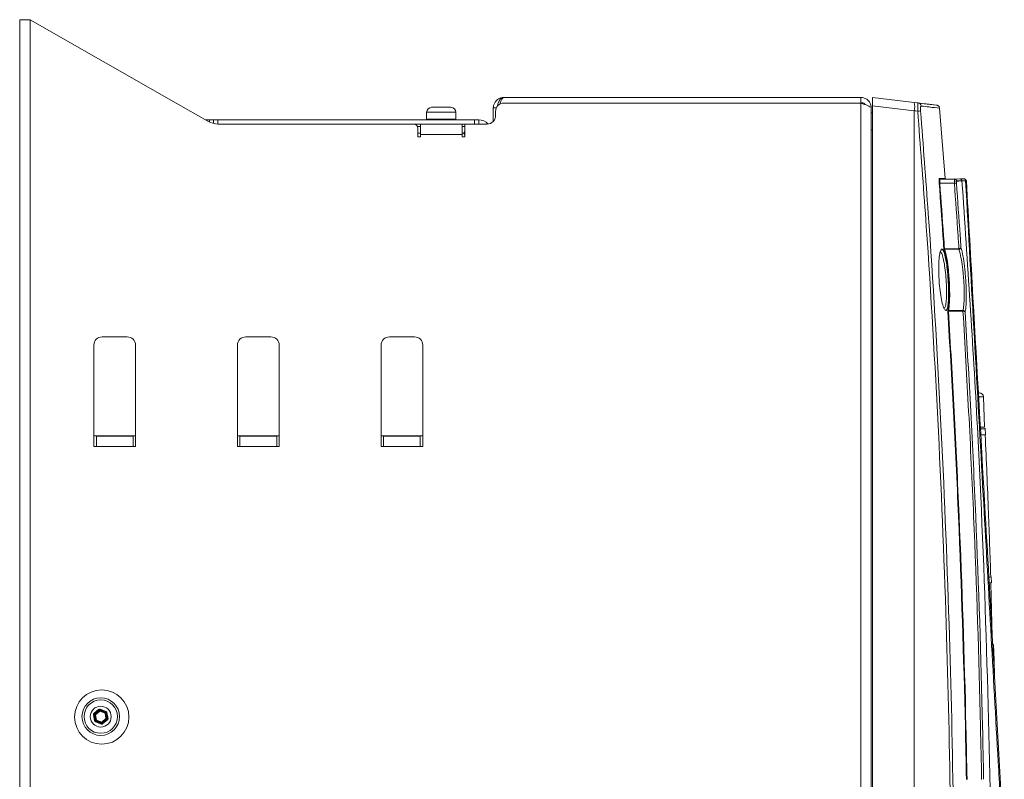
# Model space of a CAD drawing. Header units: millimetres. Extents: x 59 to 833, y 56 to 506.
# Tile 34 of 34: x 594 to 830, y 324 to 506. Entities that reach past the tile are written whole.
import ezdxf

# ---------------------------------------------------------------- set-up
doc = ezdxf.new("R2010")
doc.units = ezdxf.units.MM
doc.header["$LTSCALE"] = 2

msp = doc.modelspace()

# ---------------------------------------------------------------- linework, layer by layer
at = {"color": 7, "linetype": 'Continuous', "lineweight": 15}
for p, q in [((593.91, 505.9), (593.91, 55.9)), ((593.91, 505.9), (596.4, 505.9)), ((596.4, 505.9), (596.4, 55.9)), ((596.4, 505.9), (631.4, 485.9)), ((639, 481.56), (631.4, 485.9)), ((709.06, 486.15), (709.22, 486.53)), ((709.38, 486.83), (709.54, 487.06)), ((709.7, 487.21), (709.85, 487.25)), ((709.85, 487.25), (795.43, 487.25)), ((709.9, 485.9), (795.43, 485.9)), ((795.43, 486.04), (795.43, 487.25)), ((795.43, 486.04), (795.43, 485.9)), ((795.43, 75.9), (795.43, 485.9)), ((798.2, 487.25), (808.2, 486.05)), ((798.2, 485.27), (798.2, 487.25)), ((691.4, 483.7), (691.4, 482.05)), ((692.6, 484.9), (697.2, 484.9)), ((698.4, 482.05), (698.4, 483.7)), ((707.37, 481.54), (707.37, 484.77)), ((707.9, 483.9), (707.9, 482.9)), ((797.92, 484.77), (797.92, 484.63)), ((797.92, 77.17), (797.92, 484.63)), ((797.92, 483.54), (798.2, 483.54)), ((808.2, 484.07), (798.2, 485.27)), ((798.2, 485.27), (798.2, 255.62)), ((808.2, 484.07), (808.2, 255.62)), ((813.57, 485.41), (813.58, 485.41)), ((814.28, 484.68), (814.27, 484.68)), ((814.28, 484.68), (815.59, 467.85)), ((814.28, 484.68), (814.28, 484.68)), ((638.4, 481.9), (639.37, 481.9)), ((639.37, 481.9), (639.37, 481.36)), ((640.37, 481.9), (639.37, 481.9)), ((640.37, 481.02), (640.37, 481.9)), ((640.37, 481.9), (641.37, 481.9)), ((702.87, 481.9), (641.37, 481.9)), ((702.87, 480.9), (702.87, 481.9)), ((702.87, 481.9), (703.87, 481.9)), ((703.87, 481.9), (703.87, 480.9)), ((688.29, 480.9), (641.48, 480.9)), ((700.51, 480.9), (688.29, 480.9)), ((689.9, 480.3), (689.21, 480.3)), ((689.29, 479.9), (689.29, 477.81)), ((689.9, 478.41), (689.9, 480.9)), ((699.9, 480.9), (699.9, 478.41)), ((700.51, 480.3), (699.9, 480.3)), ((700.51, 477.81), (700.51, 480.9)), ((705.9, 480.9), (700.51, 480.9)), ((689.29, 478.7), (689.9, 478.7)), ((689.29, 477.81), (689.9, 477.81)), ((689.9, 477.81), (689.9, 478.41)), ((699.9, 478.41), (689.9, 478.41)), ((699.9, 478.7), (700.33, 478.7)), ((699.9, 478.41), (699.9, 477.81)), ((699.9, 477.81), (700.51, 477.81)), ((815.59, 467.85), (815.59, 467.85)), ((817.85, 467.72), (819.14, 467.73)), ((819.64, 467.27), (819.64, 467.27)), ((815.44, 451.02), (815.29, 451.01)), ((818.87, 451.02), (818.92, 451.03)), ((818.87, 450.89), (818.87, 451.02)), ((818.94, 450.89), (818.87, 450.89)), ((818.94, 450.89), (818.92, 451.03)), ((819.87, 436.21), (819.88, 436.21)), ((819.87, 436.07), (819.87, 436.21)), ((819.88, 436.07), (819.87, 436.07)), ((619.68, 429.9), (613.68, 429.9)), ((654.08, 429.9), (648.08, 429.9)), ((688.48, 429.9), (682.48, 429.9)), ((611.68, 427.9), (611.68, 404.9)), ((621.68, 404.9), (621.68, 427.9)), ((646.08, 427.9), (646.08, 404.9)), ((656.09, 404.9), (656.09, 427.9)), ((680.49, 427.9), (680.49, 404.9)), ((690.48, 404.9), (690.48, 427.9)), ((825.07, 408.27), (824.77, 415.52)), ((824.04, 408.22), (825.06, 408.27)), ((825.3, 406.44), (825.23, 408.05)), ((611.68, 406.2), (621.68, 406.2)), ((621.08, 406.11), (612.28, 406.11)), ((612.28, 403.63), (612.28, 406.11)), ((621.08, 406.11), (621.08, 403.63)), ((646.08, 406.2), (656.09, 406.2)), ((646.68, 403.63), (646.68, 406.11)), ((655.48, 406.11), (646.68, 406.11)), ((655.48, 406.11), (655.48, 403.63)), ((680.49, 406.2), (690.48, 406.2)), ((681.08, 403.63), (681.08, 406.11)), ((689.88, 406.11), (681.08, 406.11)), ((689.88, 406.11), (689.88, 403.63)), ((611.68, 404.9), (611.7, 404.9)), ((611.7, 404.9), (611.7, 403.63)), ((611.7, 403.63), (612.28, 403.63)), ((621.08, 403.63), (612.28, 403.63)), ((621.08, 403.63), (621.68, 403.63)), ((621.68, 404.9), (621.68, 404.9)), ((621.68, 403.63), (621.68, 404.9)), ((646.08, 404.9), (646.09, 404.9)), ((646.09, 404.9), (646.09, 403.63)), ((646.09, 403.63), (646.68, 403.63)), ((655.48, 403.63), (646.68, 403.63)), ((655.48, 403.63), (656.07, 403.63)), ((656.07, 404.9), (656.09, 404.9)), ((656.07, 403.63), (656.07, 404.9)), ((680.49, 404.9), (680.5, 404.9)), ((680.5, 404.9), (680.5, 403.63)), ((680.5, 403.63), (681.08, 403.63)), ((689.88, 403.63), (681.08, 403.63)), ((689.88, 403.63), (690.47, 403.63)), ((690.47, 404.9), (690.48, 404.9)), ((690.47, 403.63), (690.47, 404.9)), ((826.63, 372.37), (826.54, 372.37)), ((826.89, 358.08), (826.54, 370.89)), ((826.56, 370.97), (826.62, 370.98)), ((826.68, 370.98), (826.63, 372.37)), ((827.21, 356.03), (827, 356.23)), ((827, 356.11), (827.08, 356.03)), ((827.04, 355.64), (827.03, 355.75)), ((827.1, 355.75), (827.1, 355.61)), ((827.35, 352.4), (827.21, 356.12)), ((827.31, 352.4), (827.36, 350.63)), ((827.31, 352.4), (827.32, 352.4)), ((827.34, 352.1), (827.32, 352.43)), ((827.32, 352.4), (827.37, 350.62)), ((827.33, 352.1), (827.38, 350.62)), ((827.41, 349.82), (827.35, 351.43)), ((827.36, 350.63), (827.44, 348.85)), ((827.36, 350.63), (827.37, 350.62)), ((827.37, 350.62), (827.45, 348.85)), ((827.38, 350.62), (827.44, 349.15)), ((827.46, 348.82), (827.45, 349.15)), ((827.44, 348.85), (827.45, 348.85)), ((611.7, 339.66), (612.89, 340.65)), ((612.98, 340.53), (611.8, 339.55)), ((611.99, 339.48), (613.02, 340.33)), ((613.11, 340.22), (612.08, 339.36)), ((612.98, 340.53), (613.13, 340.56)), ((613.02, 340.33), (612.98, 340.53)), ((613.11, 340.22), (613.02, 340.33)), ((614.37, 339.75), (613.11, 340.22)), ((614.57, 340.02), (613.13, 340.56)), ((613.13, 340.56), (613.16, 340.36)), ((613.16, 340.36), (614.42, 339.89)), ((613.18, 340.69), (614.62, 340.16)), ((614.51, 339.78), (614.37, 339.75)), ((614.59, 338.43), (614.37, 339.75)), ((614.42, 339.89), (614.57, 340.02)), ((614.67, 339.91), (614.51, 339.78)), ((614.51, 339.78), (614.74, 338.46)), ((614.67, 339.91), (614.57, 340.02)), ((614.67, 339.91), (614.81, 339.93)), ((614.92, 338.39), (614.67, 339.91)), ((614.81, 339.93), (615.07, 338.41)), ((611.86, 337.87), (611.6, 339.38)), ((611.75, 339.41), (611.8, 339.55)), ((611.75, 339.41), (612, 337.89)), ((611.93, 339.34), (611.75, 339.41)), ((611.8, 339.55), (611.99, 339.48)), ((612.16, 338.02), (611.93, 339.34)), ((612.08, 339.36), (611.99, 339.48)), ((612, 337.89), (612.16, 338.02)), ((612.1, 337.78), (612, 337.89)), ((613.49, 337.1), (612.05, 337.64)), ((612.08, 339.36), (612.3, 338.04)), ((612.25, 337.91), (612.1, 337.78)), ((612.1, 337.78), (613.54, 337.24)), ((613.51, 337.44), (612.25, 337.91)), ((612.3, 338.04), (613.56, 337.58)), ((613.54, 337.24), (613.51, 337.44)), ((613.56, 337.58), (614.59, 338.43)), ((614.68, 338.32), (613.65, 337.46)), ((613.65, 337.46), (613.69, 337.27)), ((613.69, 337.27), (614.87, 338.25)), ((614.97, 338.13), (613.78, 337.15)), ((614.87, 338.25), (614.68, 338.32)), ((614.74, 338.46), (614.92, 338.39)), ((614.92, 338.39), (614.87, 338.25)), ((614.97, 338.13), (614.87, 338.25)), ((614.92, 338.39), (615.07, 338.41)), ((613.69, 337.27), (613.54, 337.24)), ((613.78, 337.15), (613.69, 337.27))]:
    msp.add_line(p, q, dxfattribs=at)
at = {"color": 8, "linetype": 'Continuous', "lineweight": 15}
for p, q in [((691.58, 483.7), (691.4, 483.7)), ((698.4, 483.7), (691.58, 483.7)), ((707.37, 484.77), (708.1, 484.77)), ((641.37, 481.9), (641.37, 480.9)), ((691.4, 482.05), (698.4, 482.05)), ((798.2, 479.54), (797.92, 479.54)), ((826.99, 356.22), (827.19, 356.03))]:
    msp.add_line(p, q, dxfattribs=at)
at = {"color": 7, "linetype": 'Continuous', "lineweight": 15, "flags": 128}
for points in [[(808.2, 486.05), (809.02, 485.96), (809.15, 485.94)], [(813.57, 485.41), (811.29, 485.68), (808.2, 486.05)], [(809.03, 483.97), (808.6, 484.02), (808.2, 484.07)], [(814.41, 467.71), (814.58, 467.71), (816.16, 467.72), (817.85, 467.72)], [(820.51, 467.25), (819.74, 467.25), (818.92, 467.24), (818.31, 467.24), (818.1, 467.24)], [(819.26, 467.73), (819.7, 467.73), (820.19, 467.74)], [(820.51, 467.25), (820.5, 467.35), (820.48, 467.44), (820.45, 467.52), (820.41, 467.6), (820.36, 467.66), (820.31, 467.7), (820.25, 467.73), (820.19, 467.74)], [(814.19, 466.7), (814.2, 466.7), (814.21, 466.7), (814.22, 466.7), (814.24, 466.7), (814.26, 466.7), (814.28, 466.7), (814.31, 466.71), (814.34, 466.71)], [(817.82, 466.72), (816.25, 466.72), (816.16, 466.72), (814.59, 466.71), (814.34, 466.71)], [(817.82, 466.72), (817.91, 466.73), (817.99, 466.74), (818.07, 466.74), (818.15, 466.75), (818.21, 466.75), (818.26, 466.76), (818.29, 466.76), (818.31, 466.76)], [(815.44, 451.02), (815.72, 451.02), (817.29, 451.02), (818.87, 451.02)], [(818.87, 450.89), (817.29, 450.89), (815.72, 450.89), (815.48, 450.89)], [(816.25, 436.07), (816.26, 436.07), (816.27, 436.07), (816.28, 436.07), (816.3, 436.07), (816.32, 436.07), (816.35, 436.07), (816.37, 436.07), (816.4, 436.07)], [(819.87, 436.07), (818.3, 436.07), (816.72, 436.07), (816.4, 436.07)], [(816.41, 436.21), (816.71, 436.21), (817.91, 436.21), (819.87, 436.21)], [(611.7, 339.66), (611.72, 339.64), (611.74, 339.62), (611.75, 339.6), (611.77, 339.59), (611.78, 339.57), (611.79, 339.56), (611.79, 339.55), (611.8, 339.55)], [(612.89, 340.65), (612.91, 340.62), (612.92, 340.6), (612.94, 340.59), (612.95, 340.57), (612.96, 340.55), (612.97, 340.54), (612.98, 340.54), (612.98, 340.53)], [(613.16, 340.36), (613.16, 340.35), (613.16, 340.34), (613.15, 340.33), (613.15, 340.31), (613.14, 340.29), (613.13, 340.27), (613.12, 340.24), (613.11, 340.22)], [(613.18, 340.69), (613.17, 340.67), (613.16, 340.65), (613.15, 340.62), (613.15, 340.6), (613.14, 340.59), (613.14, 340.57), (613.13, 340.56), (613.13, 340.56)], [(614.42, 339.89), (614.42, 339.89), (614.41, 339.88), (614.41, 339.86), (614.4, 339.84), (614.39, 339.82), (614.38, 339.8), (614.37, 339.78), (614.37, 339.75)], [(614.62, 340.16), (614.61, 340.13), (614.61, 340.11), (614.6, 340.09), (614.59, 340.07), (614.58, 340.05), (614.58, 340.04), (614.57, 340.03), (614.57, 340.02)], [(611.6, 339.38), (611.63, 339.39), (611.65, 339.39), (611.67, 339.4), (611.7, 339.4), (611.71, 339.4), (611.73, 339.41), (611.74, 339.41), (611.75, 339.41)], [(611.86, 337.87), (611.88, 337.87), (611.91, 337.88), (611.93, 337.88), (611.95, 337.88), (611.97, 337.89), (611.99, 337.89), (612, 337.89), (612, 337.89)], [(611.93, 339.34), (611.94, 339.34), (611.95, 339.34), (611.97, 339.34), (611.98, 339.35), (612.01, 339.35), (612.03, 339.36), (612.05, 339.36), (612.08, 339.36)], [(612.1, 337.78), (612.1, 337.77), (612.09, 337.76), (612.09, 337.75), (612.08, 337.73), (612.07, 337.71), (612.06, 337.69), (612.06, 337.66), (612.05, 337.64)], [(612.16, 338.02), (612.16, 338.02), (612.17, 338.02), (612.19, 338.03), (612.21, 338.03), (612.23, 338.03), (612.25, 338.04), (612.28, 338.04), (612.3, 338.04)], [(612.3, 338.04), (612.3, 338.02), (612.29, 338), (612.28, 337.97), (612.27, 337.95), (612.26, 337.94), (612.26, 337.92), (612.25, 337.91), (612.25, 337.91)], [(613.56, 337.58), (613.55, 337.55), (613.54, 337.53), (613.53, 337.51), (613.52, 337.49), (613.52, 337.47), (613.51, 337.46), (613.51, 337.45), (613.51, 337.44)], [(613.56, 337.58), (613.58, 337.56), (613.59, 337.54), (613.61, 337.52), (613.62, 337.5), (613.63, 337.49), (613.64, 337.48), (613.65, 337.47), (613.65, 337.46)], [(614.59, 338.43), (614.62, 338.44), (614.64, 338.44), (614.66, 338.45), (614.69, 338.45), (614.7, 338.45), (614.72, 338.45), (614.73, 338.46), (614.74, 338.46)], [(614.59, 338.43), (614.61, 338.41), (614.62, 338.39), (614.64, 338.37), (614.65, 338.36), (614.66, 338.34), (614.67, 338.33), (614.68, 338.32), (614.68, 338.32)], [(613.54, 337.24), (613.54, 337.24), (613.53, 337.23), (613.53, 337.21), (613.52, 337.19), (613.52, 337.17), (613.51, 337.15), (613.5, 337.13), (613.49, 337.1)]]:
    msp.add_lwpolyline(points, dxfattribs=at)
at = {"color": 7, "linetype": 'Continuous', "lineweight": 15}
for centre, radius in [((613.58, 338.8), 6.5), ((613.33, 338.9), 4.5), ((613.33, 338.9), 4), ((613.33, 338.9), 2.5)]:
    msp.add_circle(centre, radius, dxfattribs=at)
for centre, radius, start, end in [((709.9, 483.9), 2, 90, 180), ((803.96, 485.06), 4.35, 346.8094, 13.1906), ((809.06, 485.16), 0.791, 3.7513, 82.8044), ((692.6, 483.7), 1.2, 90, 180), ((697.2, 483.7), 1.2, 0, 90), ((807.03, 510.42), 26.53, 274.3288, 275.8238), ((641.48, 485.9), 5, 240.2551, 270), ((691.55, 482.05), 0.15, 180, 270), ((698.25, 482.05), 0.15, 270, 0), ((703.87, 478.9), 3, 42.0649, 90), ((705.9, 482.9), 2, 270, 0), ((688.29, 479.9), 1, 0, 90), ((701.13, 478.72), 0.8, 140.7045, 219.2955), ((814.41, 467.86), 0.149, 183.8839, 270.0513), ((817.85, 467.23), 0.497, 3.8784, 90.0392), ((819.14, 467.23), 0.5, 4.2291, 90.2829), ((819.14, 467.23), 0.498, 4.0234, 90.1142), ((820.19, 467.24), 0.5, 3.2473, 90.2829), ((817.83, 515.05), 47.87, 273.2125, 273.4317), ((815.49, 450.73), 0.154, 92.0981, 176.9728), ((816.41, 436.36), 0.153, 189.7835, 269.1393), ((739.11, 438.38), 80.8, 358.3667, 358.4629), ((613.68, 427.9), 2, 90, 180), ((619.68, 427.9), 2, 0, 90), ((648.08, 427.9), 2, 90, 180), ((654.08, 427.9), 2, 0, 90), ((682.48, 427.9), 2, 90, 180), ((688.48, 427.9), 2, 0, 90), ((823.77, 415.47), 1, 3.1831, 88.5345), ((613.11, 340.21), 0.152, 70.2955, 128.9693), ((614.36, 339.75), 0.152, 10.3218, 68.9287), ((612.08, 339.36), 0.152, 130.3058, 188.9427), ((612.31, 338.05), 0.152, 190.3122, 248.9428), ((613.56, 337.58), 0.152, 250.3083, 308.9339), ((614.59, 338.43), 0.152, 310.2941, 8.9598)]:
    msp.add_arc(centre, radius, start, end, dxfattribs=at)
for centre, major_axis in [((611.9, 339.43), (0.285, -0.106)), ((613.08, 340.41), (0.051, -0.3)), ((614.52, 339.88), (-0.234, -0.194)), ((612.15, 337.92), (0.234, 0.194)), ((614.77, 338.36), (-0.285, 0.106)), ((613.59, 337.39), (-0.051, 0.3))]:
    msp.add_ellipse(centre, major_axis=major_axis, ratio=0.987087, start_param=2.623604, end_param=3.659582, dxfattribs=at)
for points, knots in [([(707.37, 484.77), (707.37, 484.77), (707.37, 484.95), (707.42, 485.39), (707.62, 485.89), (707.99, 486.46), (708.53, 486.93), (709.17, 487.18), (709.53, 487.23), (709.63, 487.24), (709.64, 487.24), (709.64, 487.24), (709.64, 487.24), (709.65, 487.25), (709.7, 487.25), (709.74, 487.25), (709.79, 487.25), (709.81, 487.25), (709.84, 487.25), (709.85, 487.25), (709.85, 487.25), (709.85, 487.25)], [0, 0, 0, 0, 0.000014, 0.127771, 0.313554, 0.383177, 0.641453, 0.854083, 0.934318, 0.939589, 0.939618, 0.939734, 0.9402, 0.942053, 0.949475, 0.976761, 0.979204, 0.990342, 0.995495, 0.997631, 1, 1, 1, 1]), ([(708.9, 485.72), (708.9, 485.72), (708.97, 485.86), (709.02, 486), (709.06, 486.15)], [0, 0, 0, 0, 0.000214, 1, 1, 1, 1]), ([(709.22, 486.53), (709.22, 486.53), (709.28, 486.64), (709.33, 486.74), (709.38, 486.83)], [0, 0, 0, 0, 0.001334, 1, 1, 1, 1]), ([(709.54, 487.06), (709.54, 487.06), (709.59, 487.13), (709.64, 487.17), (709.7, 487.21)], [0, 0, 0, 0, 0.003169, 1, 1, 1, 1]), ([(797.92, 484.77), (797.88, 485.06), (797.82, 485.65), (797.35, 486.42), (796.66, 486.99), (795.97, 487.23), (795.56, 487.25), (795.43, 487.25)], [0, 0, 0, 0, 0.225812, 0.451667, 0.677521, 0.903381, 1, 1, 1, 1]), ([(796.38, 485.58), (796.36, 485.62), (796.24, 485.8), (795.89, 485.99), (795.58, 486.02), (795.43, 486.04)], [0, 0, 0, 0, 0.135381, 0.596251, 1, 1, 1, 1]), ([(795.43, 485.9), (795.72, 485.8), (796.31, 485.61), (797.08, 485.32), (797.65, 485.04), (797.89, 484.81), (797.91, 484.67), (797.92, 484.63)], [0, 0, 0, 0, 0.225817, 0.451671, 0.677529, 0.903385, 1, 1, 1, 1]), ([(809.03, 483.97), (809.03, 484.18), (809.03, 484.61), (809.05, 485.19), (809.08, 485.63), (809.12, 485.9), (809.14, 485.93), (809.15, 485.94)], [0, 0, 0, 0, 0.20527, 0.412124, 0.614364, 0.816361, 1, 1, 1, 1]), ([(809.15, 485.94), (809.82, 485.86), (811.55, 485.65), (812.8, 485.5), (813.57, 485.41)], [0, 0, 0, 0, 0.383669, 1, 1, 1, 1]), ([(817.08, 269.84), (817.07, 285.05), (817.05, 315.46), (815.96, 362.27), (813.99, 410.27), (811.54, 451.24), (809.66, 475.79), (809.03, 483.97)], [0, 0, 0, 0, 0.212839, 0.425609, 0.655367, 0.885125, 1, 1, 1, 1]), ([(809.84, 485.21), (809.82, 485.2), (809.78, 485.19), (809.73, 485.03), (809.7, 484.77), (809.69, 484.42), (809.71, 484.16), (809.72, 484.03)], [0, 0, 0, 0, 0.186463, 0.389136, 0.590128, 0.795206, 1, 1, 1, 1]), ([(809.72, 484.03), (810.35, 475.84), (812.23, 451.29), (814.68, 410.31), (816.65, 362.3), (817.74, 315.47), (817.76, 285.05), (817.77, 269.84)], [0, 0, 0, 0, 0.114875, 0.344633, 0.574391, 0.787161, 1, 1, 1, 1]), ([(814.27, 484.68), (813.5, 484.77), (812.25, 484.92), (810.51, 485.13), (809.84, 485.21)], [0, 0, 0, 0, 0.616332, 1, 1, 1, 1]), ([(814.27, 484.68), (814.25, 484.77), (814.22, 484.95), (814.06, 485.18), (813.84, 485.35), (813.66, 485.39), (813.57, 485.41)], [0, 0, 0, 0, 0.250001, 0.499997, 0.749982, 1, 1, 1, 1]), ([(813.79, 485.34), (813.72, 485.37), (813.65, 485.4), (813.58, 485.41), (813.58, 485.41)], [0, 0, 0, 0, 0.92445, 1, 1, 1, 1]), ([(814.28, 484.68), (814.26, 484.77), (814.23, 484.95), (814.07, 485.17), (813.93, 485.3), (813.84, 485.33), (813.83, 485.33)], [0, 0, 0, 0, 0.3261402, 0.6522618, 0.9787597, 1, 1, 1, 1]), ([(814.19, 466.7), (814.18, 466.82), (814.17, 467.08), (814.17, 467.42), (814.19, 467.68), (814.22, 467.83), (814.25, 467.84), (814.26, 467.85)], [0, 0, 0, 0, 0.2120211, 0.4240467, 0.6356574, 0.8482423, 1, 1, 1, 1]), ([(814.26, 467.85), (814.28, 467.85), (814.35, 467.85), (814.63, 467.85), (815.07, 467.85), (815.42, 467.85), (815.59, 467.85)], [0, 0, 0, 0, 0.028276, 0.141382, 0.593809, 1, 1, 1, 1]), ([(814.41, 467.71), (814.4, 467.7), (814.37, 467.69), (814.34, 467.56), (814.32, 467.34), (814.31, 467.04), (814.33, 466.82), (814.34, 466.71)], [0, 0, 0, 0, 0.152041, 0.364793, 0.576326, 0.788135, 1, 1, 1, 1]), ([(815.59, 467.85), (815.59, 467.84), (815.6, 467.8), (815.62, 467.76), (815.67, 467.73), (815.7, 467.72), (815.73, 467.71), (815.74, 467.71), (815.74, 467.71)], [0, 0, 0, 0, 0.22412, 0.448315, 0.672739, 0.897396, 0.967542, 1, 1, 1, 1]), ([(817.82, 466.72), (817.81, 466.84), (817.81, 467.06), (817.81, 467.36), (817.81, 467.58), (817.83, 467.71), (817.84, 467.72), (817.85, 467.72)], [0, 0, 0, 0, 0.212347, 0.424891, 0.636758, 0.849026, 1, 1, 1, 1]), ([(818.34, 467.26), (818.34, 467.26), (818.33, 467.25), (818.31, 467.19), (818.3, 467.08), (818.3, 466.93), (818.31, 466.82), (818.31, 466.76)], [0, 0, 0, 0, 0.15163, 0.364296, 0.575988, 0.788027, 1, 1, 1, 1]), ([(819.64, 467.27), (819.6, 467.27), (819.41, 467.27), (819, 467.26), (818.58, 467.26), (818.34, 467.26)], [0, 0, 0, 0, 0.0958477, 0.4792378, 1, 1, 1, 1]), ([(826.67, 293.06), (826.67, 294.03), (826.67, 296.83), (826.52, 317.46), (825.68, 354.93), (823.49, 410.22), (820.96, 447.63), (819.64, 467.27)], [0, 0, 0, 0, 0.016705, 0.04825, 0.354869, 0.661487, 1, 1, 1, 1]), ([(829.5, 307.06), (829.48, 307.4), (829.38, 309.06), (828.99, 316.05), (827.42, 344), (824.51, 395.74), (821.91, 442.15), (820.51, 467.25)], [0, 0, 0, 0, 0.006233, 0.031164, 0.130887, 0.529782, 1, 1, 1, 1]), ([(820.69, 467.26), (821.22, 457.93), (822.73, 431.31), (824.9, 393.17), (827.4, 349.11), (828.91, 322.33), (829.78, 307.08)], [0, 0, 0, 0, 0.174814, 0.49852, 0.714325, 1, 1, 1, 1]), ([(815.29, 451.01), (815.22, 452.05), (814.87, 457.28), (814.49, 462.51), (814.19, 466.7)], [0, 0, 0, 0, 0.198545, 1, 1, 1, 1]), ([(814.34, 466.71), (814.64, 462.52), (815.02, 457.29), (815.37, 452.06), (815.44, 451.02)], [0, 0, 0, 0, 0.801457, 1, 1, 1, 1]), ([(818.92, 451.03), (818.85, 452.07), (818.5, 457.3), (818.12, 462.53), (817.82, 466.72)], [0, 0, 0, 0, 0.199227, 1, 1, 1, 1]), ([(818.31, 466.76), (818.61, 462.57), (818.98, 457.41), (819.33, 452.25), (819.4, 451.28)], [0, 0, 0, 0, 0.811931, 1, 1, 1, 1]), ([(815.59, 436.4), (815.47, 436.54), (815.22, 436.86), (814.83, 438.28), (814.46, 440.29), (814.23, 442.37), (814.09, 444.49), (814.05, 446.59), (814.14, 448.65), (814.34, 450.17), (814.55, 450.54), (814.65, 450.71)], [0, 0, 0, 0, 0.103694, 0.224751, 0.344441, 0.464157, 0.535257, 0.652914, 0.771798, 0.892239, 1, 1, 1, 1]), ([(815.29, 451.01), (815.29, 451), (815.29, 450.96), (815.3, 450.88), (815.32, 450.79), (815.33, 450.76), (815.33, 450.74)], [0, 0, 0, 0, 0.09734, 0.397126, 0.698616, 1, 1, 1, 1]), ([(816.26, 436.34), (816.29, 436.5), (816.41, 437.07), (816.54, 438.54), (816.56, 440.89), (816.46, 443.24), (816.28, 445.59), (816.01, 447.83), (815.66, 449.7), (815.43, 450.44), (815.33, 450.74)], [0, 0, 0, 0, 0.059153, 0.205468, 0.352114, 0.49875, 0.593937, 0.744556, 0.89607, 1, 1, 1, 1]), ([(815.48, 450.89), (815.48, 450.9), (815.46, 450.91), (815.45, 450.96), (815.44, 450.99), (815.44, 451.02), (815.44, 451.02)], [0, 0, 0, 0, 0.304433, 0.606761, 0.904154, 1, 1, 1, 1]), ([(815.48, 450.89), (815.58, 450.58), (815.81, 449.83), (816.16, 447.92), (816.42, 445.64), (816.61, 443.24), (816.71, 440.85), (816.69, 438.45), (816.56, 436.95), (816.44, 436.38), (816.41, 436.21)], [0, 0, 0, 0, 0.103914, 0.255402, 0.406003, 0.501187, 0.647832, 0.794499, 0.940838, 1, 1, 1, 1]), ([(819.87, 436.21), (819.91, 436.37), (820.03, 436.94), (820.17, 438.42), (820.19, 440.82), (820.09, 443.21), (819.89, 445.61), (819.6, 447.89), (819.23, 449.81), (818.97, 450.57), (818.87, 450.89)], [0, 0, 0, 0, 0.057126, 0.203444, 0.35005, 0.496653, 0.591793, 0.742384, 0.893936, 1, 1, 1, 1]), ([(818.92, 451.03), (818.97, 451.03), (819.07, 451.05), (819.2, 451.1), (819.31, 451.16), (819.36, 451.21), (819.38, 451.24), (819.39, 451.25), (819.4, 451.27), (819.4, 451.27), (819.4, 451.27), (819.4, 451.28)], [0, 0, 0, 0, 0.20594, 0.406955, 0.620956, 0.851467, 0.864288, 0.94218, 0.975186, 0.993777, 1, 1, 1, 1]), ([(819.4, 451.28), (819.4, 451.27), (819.4, 451.27), (819.4, 451.26), (819.39, 451.24), (819.39, 451.22), (819.37, 451.17), (819.32, 451.09), (819.22, 451), (819.09, 450.93), (818.99, 450.9), (818.94, 450.89)], [0, 0, 0, 0, 0.006219, 0.024666, 0.057574, 0.135775, 0.146941, 0.379084, 0.593003, 0.793985, 1, 1, 1, 1]), ([(819.4, 451.28), (819.49, 450.97), (819.73, 450.17), (820.09, 448.19), (820.38, 445.77), (820.58, 443.22), (820.69, 440.68), (820.66, 438.13), (820.53, 436.62), (820.42, 436.03), (820.39, 435.89)], [0, 0, 0, 0, 0.096677, 0.251722, 0.405813, 0.503192, 0.65329, 0.803439, 0.953303, 1, 1, 1, 1]), ([(816.26, 436.34), (816.26, 436.33), (816.25, 436.31), (816.25, 436.25), (816.25, 436.17), (816.25, 436.1), (816.25, 436.07)], [0, 0, 0, 0, 0.118273, 0.411953, 0.705932, 1, 1, 1, 1]), ([(820.71, 323.87), (820.62, 328.07), (820.21, 349.07), (819.23, 378.46), (817.68, 411.65), (816.72, 428.05), (816.25, 436.07)], [0, 0, 0, 0, 0.112217, 0.561105, 0.785541, 1, 1, 1, 1]), ([(816.4, 436.07), (816.4, 436.09), (816.39, 436.12), (816.4, 436.17), (816.4, 436.2), (816.4, 436.21), (816.41, 436.21)], [0, 0, 0, 0, 0.293487, 0.586298, 0.880636, 1, 1, 1, 1]), ([(816.4, 436.07), (816.87, 428.06), (817.83, 411.66), (819.38, 378.46), (820.36, 349.07), (820.77, 328.07), (820.85, 323.87)], [0, 0, 0, 0, 0.214459, 0.438895, 0.887783, 1, 1, 1, 1]), ([(819.88, 436.21), (819.93, 436.2), (820.04, 436.19), (820.17, 436.14), (820.29, 436.06), (820.34, 435.99), (820.37, 435.94), (820.38, 435.92), (820.38, 435.9), (820.39, 435.89), (820.39, 435.89), (820.39, 435.89)], [0, 0, 0, 0, 0.205503, 0.405869, 0.619527, 0.853532, 0.863303, 0.942309, 0.975399, 0.993802, 1, 1, 1, 1]), ([(824.34, 323.87), (824.26, 328.07), (823.84, 349.07), (822.86, 378.46), (821.31, 411.66), (820.35, 428.06), (819.88, 436.07)], [0, 0, 0, 0, 0.1122172, 0.5611053, 0.7855415, 1, 1, 1, 1]), ([(820.39, 435.89), (820.39, 435.89), (820.39, 435.89), (820.38, 435.89), (820.38, 435.91), (820.37, 435.92), (820.34, 435.95), (820.29, 435.99), (820.17, 436.04), (820.03, 436.07), (819.93, 436.07), (819.88, 436.07)], [0, 0, 0, 0, 0.006192, 0.02474, 0.05794, 0.136609, 0.148177, 0.380469, 0.594227, 0.794608, 1, 1, 1, 1]), ([(820.39, 435.89), (820.85, 427.94), (821.81, 411.61), (823.36, 378.48), (824.34, 349.09), (824.75, 328.08), (824.83, 323.88)], [0, 0, 0, 0, 0.2129178, 0.4377942, 0.8875626, 1, 1, 1, 1]), ([(823.57, 416.47), (823.69, 416.47), (823.84, 416.46), (823.77, 416.47), (823.76, 416.47)], [0, 0, 0, 0, 0.781918, 1, 1, 1, 1]), ([(824.04, 408.24), (824.29, 408.25), (824.89, 408.27), (824.99, 408.27), (825.06, 408.27)], [0, 0, 0, 0, 0.408678, 1, 1, 1, 1]), ([(824.06, 407.83), (824.35, 407.83), (825.04, 407.83), (825.16, 407.83), (825.23, 407.83)], [0, 0, 0, 0, 0.409528, 1, 1, 1, 1]), ([(825.15, 407.83), (825.12, 407.83), (825.05, 407.83), (824.42, 407.82), (824.06, 407.82)], [0, 0, 0, 0, 0.440949, 1, 1, 1, 1]), ([(825.22, 406.44), (825.19, 406.44), (825.1, 406.43), (824.49, 406.42), (824.14, 406.41)], [0, 0, 0, 0, 0.437115, 1, 1, 1, 1]), ([(824.14, 406.41), (824.43, 406.42), (825, 406.43), (825.09, 406.43), (825.13, 406.44)], [0, 0, 0, 0, 0.503259, 1, 1, 1, 1]), ([(826.54, 372.36), (826.36, 377.48), (825.97, 388.84), (825.48, 400.19), (825.2, 406.43)], [0, 0, 0, 0, 0.450569, 1, 1, 1, 1]), ([(826.08, 372.35), (826.16, 372.35), (826.51, 372.36), (826.54, 372.36), (826.57, 372.37)], [0, 0, 0, 0, 0.246971, 1, 1, 1, 1]), ([(826.16, 370.96), (826.2, 370.96), (826.55, 370.97), (826.59, 370.97), (826.62, 370.98)], [0, 0, 0, 0, 0.110731, 1, 1, 1, 1]), ([(827.08, 356.03), (827.08, 356.03), (827.08, 356.02), (827.08, 355.97), (827.08, 355.9), (827.08, 355.82), (827.08, 355.76), (827.08, 355.75)], [0, 0, 0, 0, 0.2218772, 0.4439403, 0.6623325, 0.8760429, 1, 1, 1, 1]), ([(827.08, 356.03), (827.09, 356.03), (827.11, 356.03), (827.14, 356.03), (827.17, 356.03), (827.18, 356.03), (827.19, 356.03)], [0, 0, 0, 0, 0.133724, 0.401172, 0.668621, 1, 1, 1, 1]), ([(827.28, 351.06), (827.27, 351.4), (827.22, 352.96), (827.14, 354.52), (827.08, 355.75)], [0, 0, 0, 0, 0.215783, 1, 1, 1, 1]), ([(827.21, 356.03), (827.2, 356.03), (827.19, 356.03), (827.13, 356.03), (827.09, 356.03)], [0, 0, 0, 0, 0.4999313, 1, 1, 1, 1]), ([(827.19, 356.03), (827.19, 356.03), (827.21, 356.03), (827.21, 356.03), (827.21, 356.03)], [0, 0, 0, 0, 0.223936, 1, 1, 1, 1])]:
    msp.add_open_spline(points, degree=3, knots=knots, dxfattribs=at)
at = {"color": 8, "linetype": 'Continuous', "lineweight": 15}
for points, knots in [([(709.85, 487.25), (709.85, 487.25), (709.73, 487.25), (709.47, 487.2), (709.05, 486.91), (708.74, 486.46), (708.52, 485.89), (708.42, 485.53), (708.4, 485.23), (708.4, 485.19)], [0, 0, 0, 0, 0.002636, 0.195644, 0.39826, 0.685352, 0.763138, 0.969419, 1, 1, 1, 1]), ([(814.65, 450.71), (814.66, 450.74), (814.78, 451.04), (815.06, 450.8), (815.45, 449.94), (815.82, 448.29), (816.14, 446.1), (816.27, 444.41), (816.34, 443.55)], [0, 0, 0, 0, 0.022287, 0.218407, 0.41373, 0.607281, 0.798741, 1, 1, 1, 1]), ([(815.86, 443.52), (815.86, 443.57), (815.8, 444.37), (815.65, 445.93), (815.34, 447.94), (814.97, 449.44), (814.63, 450.28), (814.43, 450.25), (814.35, 450.24)], [0, 0, 0, 0, 0.012877, 0.222545, 0.43414, 0.64806, 0.863899, 1, 1, 1, 1]), ([(815.27, 436.81), (815.36, 436.81), (815.58, 436.82), (815.81, 437.76), (815.96, 439.33), (815.98, 441.35), (815.9, 442.81), (815.86, 443.52)], [0, 0, 0, 0, 0.162277, 0.378493, 0.591745, 0.802673, 1, 1, 1, 1]), ([(816.34, 443.55), (816.38, 442.79), (816.46, 441.22), (816.44, 439.06), (816.29, 437.33), (816.02, 436.38), (815.77, 436.09), (815.61, 436.36), (815.59, 436.4)], [0, 0, 0, 0, 0.181147, 0.37484, 0.570682, 0.769196, 0.96959, 1, 1, 1, 1]), ([(824.73, 415.52), (824.75, 415.52), (824.83, 415.51), (824.51, 415.52), (824.17, 415.53), (823.71, 415.54), (823.63, 415.54)], [0, 0, 0, 0, 0.08425, 0.494465, 0.905483, 1, 1, 1, 1])]:
    msp.add_open_spline(points, degree=3, knots=knots, dxfattribs=at)

doc.saveas('drawing.dxf')
